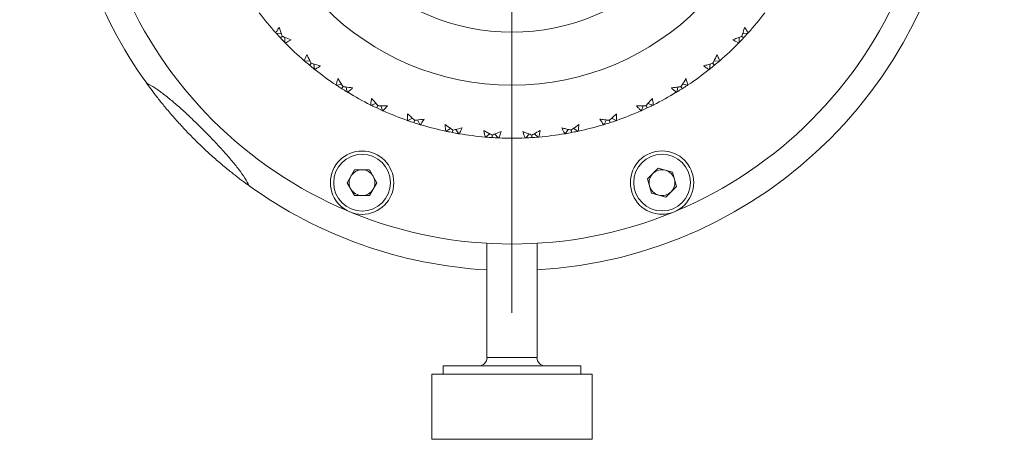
# Model space of a CAD drawing. Header units: inches. Extents: x 1.8 to 28.9, y 1.9 to 20.6.
# Tile 19 of 53: x 15.5 to 17.8, y 1.9 to 2.9. Entities that reach past the tile are written whole.
import ezdxf

# ---------------------------------------------------------------- set-up
doc = ezdxf.new("R2010")
doc.units = ezdxf.units.IN
doc.header["$MEASUREMENT"] = 0

# ---------------------------------------------------------------- blocks, each defined once
blk = doc.blocks.new('SW_CENTERMARKSYMBOL_9')
at = {"color": 0, "linetype": 'Continuous', "lineweight": 0}
for p, q in [((0, 0.2), (0, 1.1625)), ((0, 0), (0, 0.1)), ((-0.2, 0), (-1.1625, 0)), ((0, 0), (-0.1, 0)), ((0, 0), (0, -0.1)), ((0, 0), (0.1, 0)), ((0.2, 0), (1.1625, 0)), ((0, -0.2), (0, -1.1625))]:
    blk.add_line(p, q, dxfattribs=at)

msp = doc.modelspace()

# ---------------------------------------------------------------- linework, layer by layer
at = {"color": 7, "linetype": 'Continuous', "lineweight": 15}
for p, q in [((16.1583, 2.7752), (16.1462, 2.774)), ((16.1679, 2.7672), (16.1691, 2.7551)), ((17.1033, 2.7672), (17.1021, 2.7551)), ((17.1129, 2.7752), (17.125, 2.774)), ((16.2437, 2.7131), (16.2463, 2.7013)), ((17.0275, 2.7131), (17.0249, 2.7013)), ((17.0381, 2.7198), (17.0499, 2.7172)), ((16.3143, 2.6743), (16.3029, 2.6702)), ((16.9455, 2.669), (16.9414, 2.6575)), ((16.4125, 2.6354), (16.418, 2.6246)), ((16.8587, 2.6354), (16.8532, 2.6246)), ((16.4905, 2.6154), (16.4805, 2.6086)), ((16.5029, 2.613), (16.5097, 2.603)), ((16.7683, 2.613), (16.7615, 2.603)), ((16.5828, 2.6029), (16.5737, 2.5949)), ((16.5953, 2.6021), (16.6033, 2.593)), ((16.6759, 2.6021), (16.6679, 2.593)), ((16.2465, 2.4873), (16.264, 2.5178)), ((16.2992, 2.5178), (16.264, 2.5178)), ((16.2992, 2.5178), (16.3167, 2.4873)), ((16.9808, 2.5214), (16.9559, 2.4965)), ((16.9808, 2.5214), (17.0147, 2.5123)), ((17.0147, 2.5123), (17.0238, 2.4784)), ((16.965, 2.4626), (16.9559, 2.4965)), ((16.2465, 2.4873), (16.264, 2.4569)), ((16.3167, 2.4873), (16.2992, 2.4569)), ((16.9989, 2.4535), (17.0238, 2.4784)), ((16.264, 2.4569), (16.2992, 2.4569)), ((16.965, 2.4626), (16.9989, 2.4535)), ((16.5765, 2.3441), (16.5765, 2.0746)), ((16.6947, 2.0746), (16.6947, 2.3441)), ((16.6947, 2.0746), (16.5765, 2.0746)), ((16.4728, 2.0549), (16.4728, 2.0353)), ((16.4728, 2.0549), (16.6541, 2.0549)), ((16.6541, 2.0549), (16.7984, 2.0549)), ((16.7984, 2.0353), (16.7984, 2.0549)), ((16.4466, 2.0353), (16.4466, 1.8817)), ((16.6571, 2.0353), (16.4466, 2.0353)), ((16.8246, 2.0353), (16.6571, 2.0353)), ((16.8246, 1.8817), (16.8246, 2.0353)), ((16.4466, 1.8817), (16.6571, 1.8817)), ((16.6571, 1.8817), (16.8246, 1.8817))]:
    msp.add_line(p, q, dxfattribs=at)
at = {"color": 7, "linetype": 'Continuous', "lineweight": 15, "flags": 128}
for points in [[(16.0909, 2.8395), (16.0891, 2.8395), (16.0788, 2.8399)], [(17.1803, 2.8395), (17.1821, 2.8395), (17.1924, 2.8399)], [(16.0995, 2.8303), (16.0995, 2.8285), (16.0991, 2.8182)], [(17.1717, 2.8303), (17.1717, 2.8285), (17.1721, 2.8182)], [(16.2331, 2.7198), (16.2313, 2.7194), (16.2213, 2.7172)], [(16.9569, 2.6743), (16.9586, 2.6737), (16.9683, 2.6702)], [(16.3257, 2.669), (16.3263, 2.6672), (16.3298, 2.6575)], [(16.4006, 2.6393), (16.3989, 2.6385), (16.3898, 2.6338)], [(16.8706, 2.6393), (16.8723, 2.6385), (16.8814, 2.6338)], [(16.7807, 2.6154), (16.7822, 2.6143), (16.7907, 2.6086)], [(16.6884, 2.6029), (16.6898, 2.6017), (16.6975, 2.5949)]]:
    msp.add_lwpolyline(points, dxfattribs=at)
at = {"color": 7, "linetype": 'Continuous', "lineweight": 15}
for centre, radius in [((16.6356, 3.3424), 0.625), ((16.6356, 3.3424), 0.5), ((16.2816, 2.4873), 0.0748), ((16.9899, 2.4875), 0.0748), ((16.2816, 2.4873), 0.0669), ((16.9899, 2.4875), 0.0669)]:
    msp.add_circle(centre, radius, dxfattribs=at)
for centre, radius, start, end in [((16.6356, 3.3424), 1.0625, 183.1862, 215.7361), ((16.6356, 3.3424), 1.0625, 273.1862, 356.8138), ((16.6356, 3.3424), 1, 202.8262, 247.1913), ((16.6356, 3.3424), 1, 292.8262, 337.1913), ((16.6356, 3.3424), 0.75, 217.2427, 221.9573), ((16.6356, 3.3424), 0.75, 318.0427, 322.7573), ((16.6356, 3.3424), 0.75, 224.4427, 229.1573), ((16.6356, 3.3424), 0.75, 310.8427, 315.5573), ((16.6356, 3.3424), 0.75, 231.6427, 236.3573), ((16.6356, 3.3424), 0.75, 303.6427, 308.3573), ((16.6356, 3.3424), 0.75, 238.8427, 243.5573), ((16.6356, 3.3424), 0.75, 296.4427, 301.1573), ((16.6356, 3.3424), 0.75, 246.0427, 250.7573), ((16.6356, 3.3424), 0.75, 289.2427, 293.9573), ((16.6356, 3.3424), 0.75, 253.2427, 257.9573), ((16.6356, 3.3424), 0.75, 282.0427, 286.7573), ((16.6356, 3.3424), 0.75, 260.4427, 265.1573), ((16.6356, 3.3424), 0.75, 267.6427, 272.3573), ((16.6356, 3.3424), 0.75, 274.8427, 279.5573), ((16.2816, 2.4873), 0.0304, 90, 150), ((16.2816, 2.4873), 0.0304, 30, 90), ((16.9899, 2.4875), 0.0304, 75, 135), ((16.9899, 2.4875), 0.0304, 15, 75), ((16.2816, 2.4873), 0.0304, 150, 210), ((16.2816, 2.4873), 0.0304, 330, 30), ((16.9899, 2.4875), 0.0304, 135, 195), ((16.9899, 2.4875), 0.0304, 315, 15), ((16.6356, 3.3424), 1.0625, 234.2639, 266.8138), ((16.2816, 2.4873), 0.0304, 210, 270), ((16.2816, 2.4873), 0.0304, 270, 330), ((16.9899, 2.4875), 0.0304, 195, 255), ((16.9899, 2.4875), 0.0304, 255, 315), ((16.6356, 3.3424), 1, 247.8262, 292.1913), ((16.5569, 2.0746), 0.0197, 270, 0), ((16.7143, 2.0746), 0.0197, 180, 270)]:
    msp.add_arc(centre, radius, start, end, dxfattribs=at)
for points, knots in [([(16.0779, 2.8409), (16.0792, 2.8432), (16.0811, 2.8466), (16.0839, 2.8511), (16.0853, 2.8533), (16.086, 2.8543)], [0, 0, 0, 0, 0.499851, 0.749907, 1, 1, 1, 1]), ([(16.0788, 2.8399), (16.0786, 2.8401), (16.0783, 2.8404), (16.078, 2.8408), (16.0779, 2.8409)], [0, 0, 0, 0, 0.560002, 1, 1, 1, 1]), ([(16.0785, 2.8402), (16.0788, 2.8399), (16.0821, 2.8361), (16.0856, 2.8324), (16.0889, 2.8289)], [0, 0, 0, 0, 0.071582, 1, 1, 1, 1]), ([(16.086, 2.8543), (16.087, 2.8512), (16.0891, 2.8449), (16.0915, 2.8378), (16.0929, 2.8338), (16.0932, 2.833)], [0, 0, 0, 0, 0.440571, 0.881144, 1, 1, 1, 1]), ([(17.178, 2.833), (17.1786, 2.8346), (17.1811, 2.8417), (17.1834, 2.8489), (17.1852, 2.8543)], [0, 0, 0, 0, 0.231715, 1, 1, 1, 1]), ([(17.1924, 2.8399), (17.1922, 2.8397), (17.189, 2.836), (17.1856, 2.8324), (17.1823, 2.8289)], [0, 0, 0, 0, 0.043252, 1, 1, 1, 1]), ([(17.1852, 2.8543), (17.1859, 2.8533), (17.1877, 2.8505), (17.1904, 2.846), (17.1924, 2.8426), (17.1933, 2.8409)], [0, 0, 0, 0, 0.249908, 0.624893, 1, 1, 1, 1]), ([(17.1924, 2.8399), (17.1926, 2.8401), (17.1929, 2.8404), (17.1932, 2.8408), (17.1933, 2.8409)], [0, 0, 0, 0, 0.560002, 1, 1, 1, 1]), ([(16.0889, 2.8289), (16.0899, 2.8299), (16.0914, 2.8313), (16.0928, 2.8326), (16.0932, 2.833)], [0, 0, 0, 0, 0.725036, 1, 1, 1, 1]), ([(16.0995, 2.8179), (16.0992, 2.8182), (16.0956, 2.8218), (16.0921, 2.8255), (16.0889, 2.8289)], [0, 0, 0, 0, 0.071583, 1, 1, 1, 1]), ([(16.0932, 2.833), (16.0948, 2.8323), (16.1017, 2.8294), (16.1087, 2.8266), (16.1141, 2.8245)], [0, 0, 0, 0, 0.231716, 1, 1, 1, 1]), ([(16.0991, 2.8182), (16.0993, 2.818), (16.0997, 2.8177), (16.1, 2.8174), (16.1001, 2.8172)], [0, 0, 0, 0, 0.559991, 1, 1, 1, 1]), ([(16.1141, 2.8245), (16.1129, 2.8238), (16.1101, 2.8222), (16.1054, 2.8198), (16.1019, 2.8181), (16.1001, 2.8172)], [0, 0, 0, 0, 0.24991, 0.624894, 1, 1, 1, 1]), ([(17.1571, 2.8245), (17.1602, 2.8257), (17.1664, 2.8281), (17.1733, 2.831), (17.1772, 2.8326), (17.178, 2.833)], [0, 0, 0, 0, 0.440572, 0.881145, 1, 1, 1, 1]), ([(17.1711, 2.8172), (17.1687, 2.8184), (17.1652, 2.8201), (17.1606, 2.8226), (17.1583, 2.8238), (17.1571, 2.8245)], [0, 0, 0, 0, 0.49985, 0.749906, 1, 1, 1, 1]), ([(17.1721, 2.8182), (17.1719, 2.818), (17.1715, 2.8177), (17.1712, 2.8174), (17.1711, 2.8172)], [0, 0, 0, 0, 0.559991, 1, 1, 1, 1]), ([(17.1721, 2.8182), (17.1722, 2.8184), (17.1757, 2.8219), (17.1791, 2.8255), (17.1823, 2.8289)], [0, 0, 0, 0, 0.043253, 1, 1, 1, 1]), ([(17.1823, 2.8289), (17.1813, 2.8299), (17.1798, 2.8313), (17.1784, 2.8326), (17.178, 2.833)], [0, 0, 0, 0, 0.725036, 1, 1, 1, 1]), ([(16.1451, 2.775), (16.1461, 2.7774), (16.1476, 2.781), (16.1498, 2.7858), (16.1509, 2.7881), (16.1515, 2.7893)], [0, 0, 0, 0, 0.49985, 0.749906, 1, 1, 1, 1]), ([(16.1462, 2.774), (16.146, 2.7742), (16.1456, 2.7745), (16.1453, 2.7748), (16.1451, 2.775)], [0, 0, 0, 0, 0.559996, 1, 1, 1, 1]), ([(16.1462, 2.774), (16.1464, 2.7739), (16.1501, 2.7706), (16.1539, 2.7675), (16.1575, 2.7645)], [0, 0, 0, 0, 0.0432525, 1, 1, 1, 1]), ([(16.1515, 2.7893), (16.1529, 2.7863), (16.1557, 2.7803), (16.159, 2.7736), (16.1609, 2.7698), (16.1613, 2.769)], [0, 0, 0, 0, 0.4405724, 0.8811439, 1, 1, 1, 1]), ([(16.1575, 2.7645), (16.1584, 2.7656), (16.1597, 2.7671), (16.161, 2.7686), (16.1613, 2.769)], [0, 0, 0, 0, 0.725033, 1, 1, 1, 1]), ([(16.1613, 2.769), (16.163, 2.7685), (16.1702, 2.7665), (16.1775, 2.7646), (16.1831, 2.7632)], [0, 0, 0, 0, 0.231715, 1, 1, 1, 1]), ([(17.0881, 2.7632), (17.0913, 2.764), (17.0977, 2.7657), (17.105, 2.7676), (17.109, 2.7688), (17.1099, 2.769)], [0, 0, 0, 0, 0.440573, 0.881144, 1, 1, 1, 1]), ([(17.1099, 2.769), (17.1107, 2.7706), (17.114, 2.7773), (17.1172, 2.7841), (17.1197, 2.7893)], [0, 0, 0, 0, 0.231715, 1, 1, 1, 1]), ([(17.1137, 2.7645), (17.1128, 2.7656), (17.1115, 2.7671), (17.1102, 2.7686), (17.1099, 2.769)], [0, 0, 0, 0, 0.725033, 1, 1, 1, 1]), ([(17.125, 2.774), (17.1248, 2.7739), (17.1211, 2.7706), (17.1173, 2.7675), (17.1137, 2.7645)], [0, 0, 0, 0, 0.0432525, 1, 1, 1, 1]), ([(17.1197, 2.7893), (17.1203, 2.7881), (17.1217, 2.7852), (17.1238, 2.7804), (17.1253, 2.7768), (17.1261, 2.775)], [0, 0, 0, 0, 0.249909, 0.624894, 1, 1, 1, 1]), ([(17.125, 2.774), (17.1252, 2.7742), (17.1256, 2.7745), (17.1259, 2.7748), (17.1261, 2.775)], [0, 0, 0, 0, 0.559996, 1, 1, 1, 1]), ([(16.1694, 2.7548), (16.1691, 2.7551), (16.1651, 2.7582), (16.1612, 2.7614), (16.1575, 2.7645)], [0, 0, 0, 0, 0.071583, 1, 1, 1, 1]), ([(16.1691, 2.7551), (16.1693, 2.7549), (16.1696, 2.7547), (16.17, 2.7544), (16.1702, 2.7542)], [0, 0, 0, 0, 0.559984, 1, 1, 1, 1]), ([(16.1831, 2.7632), (16.182, 2.7624), (16.1794, 2.7605), (16.1751, 2.7575), (16.1718, 2.7553), (16.1702, 2.7542)], [0, 0, 0, 0, 0.24991, 0.624894, 1, 1, 1, 1]), ([(17.101, 2.7542), (17.0988, 2.7557), (17.0955, 2.7578), (17.0913, 2.7609), (17.0892, 2.7624), (17.0881, 2.7632)], [0, 0, 0, 0, 0.49985, 0.749907, 1, 1, 1, 1]), ([(17.1021, 2.7551), (17.1019, 2.7549), (17.1016, 2.7547), (17.1012, 2.7544), (17.101, 2.7542)], [0, 0, 0, 0, 0.559984, 1, 1, 1, 1]), ([(17.1021, 2.7551), (17.1023, 2.7553), (17.1062, 2.7583), (17.11, 2.7614), (17.1137, 2.7645)], [0, 0, 0, 0, 0.043254, 1, 1, 1, 1]), ([(16.0154, 2.4797), (16.0139, 2.4807), (16.0079, 2.485), (15.9936, 2.4956), (15.9732, 2.5115), (15.9504, 2.5301), (15.9261, 2.5512), (15.9016, 2.5739), (15.8773, 2.5978), (15.8544, 2.6219), (15.8329, 2.646), (15.8135, 2.669), (15.7965, 2.6904), (15.7826, 2.7088), (15.7758, 2.7181), (15.7727, 2.7224)], [0, 0, 0, 0, 0.026909, 0.110008, 0.191928, 0.276229, 0.357968, 0.442159, 0.52249, 0.605192, 0.68489, 0.766847, 0.847548, 0.930517, 1, 1, 1, 1]), ([(16.015, 2.4799), (16.0119, 2.4859), (16.0055, 2.4978), (15.9909, 2.5184), (15.9731, 2.5405), (15.9526, 2.5639), (15.9301, 2.588), (15.9065, 2.6122), (15.8823, 2.6359), (15.8582, 2.6584), (15.8349, 2.679), (15.8125, 2.697), (15.7915, 2.712), (15.7793, 2.7185), (15.7732, 2.7218)], [0, 0, 0, 0, 0.083172, 0.166337, 0.249547, 0.332756, 0.415493, 0.498231, 0.580973, 0.663714, 0.746458, 0.829202, 0.914598, 1, 1, 1, 1]), ([(16.2201, 2.718), (16.2208, 2.7205), (16.2218, 2.7243), (16.2234, 2.7293), (16.2242, 2.7318), (16.2246, 2.733)], [0, 0, 0, 0, 0.49985, 0.749907, 1, 1, 1, 1]), ([(16.2246, 2.733), (16.2264, 2.7302), (16.2299, 2.7246), (16.2341, 2.7183), (16.2364, 2.7148), (16.2369, 2.7141)], [0, 0, 0, 0, 0.440574, 0.881146, 1, 1, 1, 1]), ([(17.0343, 2.7141), (17.0353, 2.7155), (17.0394, 2.7218), (17.0435, 2.7281), (17.0466, 2.733)], [0, 0, 0, 0, 0.231715, 1, 1, 1, 1]), ([(17.0466, 2.733), (17.047, 2.7318), (17.048, 2.7287), (17.0496, 2.7237), (17.0506, 2.7199), (17.0511, 2.718)], [0, 0, 0, 0, 0.249909, 0.624893, 1, 1, 1, 1]), ([(16.2213, 2.7172), (16.221, 2.7173), (16.2207, 2.7176), (16.2203, 2.7179), (16.2201, 2.718)], [0, 0, 0, 0, 0.5600015, 1, 1, 1, 1]), ([(16.2213, 2.7172), (16.2215, 2.7171), (16.2256, 2.7143), (16.2297, 2.7116), (16.2337, 2.7091)], [0, 0, 0, 0, 0.043252, 1, 1, 1, 1]), ([(16.2337, 2.7091), (16.2345, 2.7103), (16.2356, 2.712), (16.2366, 2.7136), (16.2369, 2.7141)], [0, 0, 0, 0, 0.7250375, 1, 1, 1, 1]), ([(16.2463, 2.7013), (16.2462, 2.7014), (16.2419, 2.7039), (16.2377, 2.7066), (16.2337, 2.7091)], [0, 0, 0, 0, 0.043254, 1, 1, 1, 1]), ([(16.2369, 2.7141), (16.2386, 2.7138), (16.2461, 2.7127), (16.2535, 2.7118), (16.2592, 2.711)], [0, 0, 0, 0, 0.231715, 1, 1, 1, 1]), ([(16.2463, 2.7013), (16.2466, 2.7011), (16.247, 2.7009), (16.2474, 2.7006), (16.2476, 2.7005)], [0, 0, 0, 0, 0.56, 1, 1, 1, 1]), ([(16.2592, 2.711), (16.2583, 2.7101), (16.2559, 2.7079), (16.2521, 2.7044), (16.2491, 2.7018), (16.2476, 2.7005)], [0, 0, 0, 0, 0.249909, 0.624893, 1, 1, 1, 1]), ([(17.012, 2.711), (17.0153, 2.7114), (17.0218, 2.7123), (17.0293, 2.7133), (17.0334, 2.714), (17.0343, 2.7141)], [0, 0, 0, 0, 0.4405723, 0.8811436, 1, 1, 1, 1]), ([(17.0236, 2.7005), (17.0217, 2.7022), (17.0187, 2.7048), (17.0148, 2.7083), (17.0129, 2.7101), (17.012, 2.711)], [0, 0, 0, 0, 0.49985, 0.749906, 1, 1, 1, 1]), ([(17.0249, 2.7013), (17.0246, 2.7011), (17.0242, 2.7009), (17.0238, 2.7006), (17.0236, 2.7005)], [0, 0, 0, 0, 0.56, 1, 1, 1, 1]), ([(17.0249, 2.7013), (17.025, 2.7014), (17.0293, 2.7039), (17.0335, 2.7066), (17.0375, 2.7091)], [0, 0, 0, 0, 0.043254, 1, 1, 1, 1]), ([(17.0375, 2.7091), (17.0367, 2.7103), (17.0356, 2.712), (17.0346, 2.7136), (17.0343, 2.7141)], [0, 0, 0, 0, 0.7250375, 1, 1, 1, 1]), ([(17.0499, 2.7172), (17.0497, 2.7171), (17.0456, 2.7143), (17.0415, 2.7116), (17.0375, 2.7091)], [0, 0, 0, 0, 0.043252, 1, 1, 1, 1]), ([(17.0499, 2.7172), (17.0502, 2.7173), (17.0505, 2.7176), (17.0509, 2.7179), (17.0511, 2.718)], [0, 0, 0, 0, 0.5600015, 1, 1, 1, 1]), ([(16.3016, 2.6708), (16.302, 2.6734), (16.3026, 2.6773), (16.3035, 2.6825), (16.304, 2.685), (16.3042, 2.6863)], [0, 0, 0, 0, 0.499851, 0.749907, 1, 1, 1, 1]), ([(16.3042, 2.6863), (16.3063, 2.6837), (16.3106, 2.6786), (16.3154, 2.6729), (16.3182, 2.6698), (16.3188, 2.6691)], [0, 0, 0, 0, 0.440573, 0.881145, 1, 1, 1, 1]), ([(16.9524, 2.6691), (16.9536, 2.6704), (16.9585, 2.6761), (16.9633, 2.6819), (16.967, 2.6863)], [0, 0, 0, 0, 0.231714, 1, 1, 1, 1]), ([(16.967, 2.6863), (16.9672, 2.685), (16.9679, 2.6818), (16.9687, 2.6767), (16.9693, 2.6728), (16.9696, 2.6708)], [0, 0, 0, 0, 0.24991, 0.624892, 1, 1, 1, 1]), ([(16.3029, 2.6702), (16.3027, 2.6703), (16.3022, 2.6705), (16.3018, 2.6707), (16.3016, 2.6708)], [0, 0, 0, 0, 0.560004, 1, 1, 1, 1]), ([(16.3029, 2.6702), (16.3031, 2.6701), (16.3075, 2.6678), (16.312, 2.6657), (16.3163, 2.6637)], [0, 0, 0, 0, 0.0432532, 1, 1, 1, 1]), ([(16.3163, 2.6637), (16.3169, 2.665), (16.3177, 2.6668), (16.3186, 2.6686), (16.3188, 2.6691)], [0, 0, 0, 0, 0.7250306, 1, 1, 1, 1]), ([(16.3298, 2.6575), (16.3296, 2.6576), (16.325, 2.6596), (16.3205, 2.6617), (16.3163, 2.6637)], [0, 0, 0, 0, 0.043252, 1, 1, 1, 1]), ([(16.3188, 2.6691), (16.3205, 2.669), (16.328, 2.6689), (16.3356, 2.6688), (16.3413, 2.6688)], [0, 0, 0, 0, 0.231716, 1, 1, 1, 1]), ([(16.3298, 2.6575), (16.33, 2.6574), (16.3304, 2.6572), (16.3309, 2.657), (16.3311, 2.657)], [0, 0, 0, 0, 0.56, 1, 1, 1, 1]), ([(16.3413, 2.6688), (16.3405, 2.6678), (16.3384, 2.6653), (16.335, 2.6613), (16.3324, 2.6584), (16.3311, 2.657)], [0, 0, 0, 0, 0.249908, 0.624893, 1, 1, 1, 1]), ([(16.9299, 2.6688), (16.9332, 2.6688), (16.9398, 2.6688), (16.9473, 2.669), (16.9515, 2.6691), (16.9524, 2.6691)], [0, 0, 0, 0, 0.440572, 0.881144, 1, 1, 1, 1]), ([(16.9401, 2.657), (16.9384, 2.6589), (16.9357, 2.6618), (16.9323, 2.6658), (16.9307, 2.6678), (16.9299, 2.6688)], [0, 0, 0, 0, 0.499851, 0.749908, 1, 1, 1, 1]), ([(16.9414, 2.6575), (16.9412, 2.6574), (16.9408, 2.6572), (16.9403, 2.657), (16.9401, 2.657)], [0, 0, 0, 0, 0.56, 1, 1, 1, 1]), ([(16.9414, 2.6575), (16.9416, 2.6576), (16.9462, 2.6596), (16.9507, 2.6617), (16.9549, 2.6637)], [0, 0, 0, 0, 0.043252, 1, 1, 1, 1]), ([(16.9549, 2.6637), (16.9543, 2.665), (16.9535, 2.6668), (16.9526, 2.6686), (16.9524, 2.6691)], [0, 0, 0, 0, 0.7250306, 1, 1, 1, 1]), ([(16.9683, 2.6702), (16.9681, 2.6701), (16.9637, 2.6678), (16.9592, 2.6657), (16.9549, 2.6637)], [0, 0, 0, 0, 0.0432532, 1, 1, 1, 1]), ([(16.9683, 2.6702), (16.9685, 2.6703), (16.969, 2.6705), (16.9694, 2.6707), (16.9696, 2.6708)], [0, 0, 0, 0, 0.560004, 1, 1, 1, 1]), ([(16.3884, 2.6343), (16.3885, 2.6369), (16.3885, 2.6408), (16.3888, 2.646), (16.389, 2.6486), (16.3891, 2.6499)], [0, 0, 0, 0, 0.499851, 0.749908, 1, 1, 1, 1]), ([(16.3898, 2.6338), (16.3895, 2.6339), (16.3891, 2.634), (16.3886, 2.6342), (16.3884, 2.6343)], [0, 0, 0, 0, 0.559991, 1, 1, 1, 1]), ([(16.3891, 2.6499), (16.3915, 2.6477), (16.3963, 2.6431), (16.4019, 2.6381), (16.405, 2.6353), (16.4057, 2.6347)], [0, 0, 0, 0, 0.440571, 0.881144, 1, 1, 1, 1]), ([(16.3898, 2.6338), (16.39, 2.6337), (16.3946, 2.632), (16.3993, 2.6305), (16.4038, 2.6291)], [0, 0, 0, 0, 0.043253, 1, 1, 1, 1]), ([(16.4038, 2.6291), (16.4043, 2.6304), (16.4049, 2.6323), (16.4055, 2.6342), (16.4057, 2.6347)], [0, 0, 0, 0, 0.725041, 1, 1, 1, 1]), ([(16.4184, 2.6245), (16.4181, 2.6246), (16.4132, 2.626), (16.4083, 2.6276), (16.4038, 2.6291)], [0, 0, 0, 0, 0.071582, 1, 1, 1, 1]), ([(16.4057, 2.6347), (16.4074, 2.6349), (16.4149, 2.6356), (16.4223, 2.6366), (16.4281, 2.6373)], [0, 0, 0, 0, 0.231715, 1, 1, 1, 1]), ([(16.4281, 2.6373), (16.4274, 2.6362), (16.4256, 2.6334), (16.4228, 2.629), (16.4205, 2.6258), (16.4194, 2.6242)], [0, 0, 0, 0, 0.249909, 0.624893, 1, 1, 1, 1]), ([(16.8431, 2.6373), (16.8464, 2.6368), (16.853, 2.636), (16.8605, 2.6352), (16.8646, 2.6348), (16.8655, 2.6347)], [0, 0, 0, 0, 0.440572, 0.881144, 1, 1, 1, 1]), ([(16.8518, 2.6242), (16.8503, 2.6263), (16.8481, 2.6296), (16.8452, 2.6339), (16.8438, 2.6362), (16.8431, 2.6373)], [0, 0, 0, 0, 0.49985, 0.749907, 1, 1, 1, 1]), ([(16.8532, 2.6246), (16.8534, 2.6247), (16.8582, 2.6261), (16.8629, 2.6276), (16.8674, 2.6291)], [0, 0, 0, 0, 0.043253, 1, 1, 1, 1]), ([(16.8655, 2.6347), (16.8668, 2.6358), (16.8724, 2.6409), (16.8779, 2.646), (16.8821, 2.6499)], [0, 0, 0, 0, 0.231717, 1, 1, 1, 1]), ([(16.8674, 2.6291), (16.8669, 2.6304), (16.8663, 2.6323), (16.8657, 2.6342), (16.8655, 2.6347)], [0, 0, 0, 0, 0.725041, 1, 1, 1, 1]), ([(16.8814, 2.6338), (16.8812, 2.6337), (16.8766, 2.632), (16.8719, 2.6305), (16.8674, 2.6291)], [0, 0, 0, 0, 0.043253, 1, 1, 1, 1]), ([(16.8814, 2.6338), (16.8817, 2.6339), (16.8821, 2.634), (16.8826, 2.6342), (16.8828, 2.6343)], [0, 0, 0, 0, 0.559991, 1, 1, 1, 1]), ([(16.8821, 2.6499), (16.8822, 2.6486), (16.8825, 2.6454), (16.8827, 2.6402), (16.8827, 2.6362), (16.8828, 2.6343)], [0, 0, 0, 0, 0.249909, 0.624893, 1, 1, 1, 1]), ([(16.418, 2.6246), (16.4183, 2.6245), (16.4187, 2.6244), (16.4192, 2.6243), (16.4194, 2.6242)], [0, 0, 0, 0, 0.559985, 1, 1, 1, 1]), ([(16.4778, 2.6245), (16.4805, 2.6225), (16.4858, 2.6187), (16.492, 2.6143), (16.4954, 2.612), (16.4962, 2.6114)], [0, 0, 0, 0, 0.440573, 0.881145, 1, 1, 1, 1]), ([(16.4791, 2.6089), (16.4788, 2.6115), (16.4784, 2.6154), (16.478, 2.6206), (16.4779, 2.6232), (16.4778, 2.6245)], [0, 0, 0, 0, 0.499851, 0.749906, 1, 1, 1, 1]), ([(16.4805, 2.6086), (16.4802, 2.6086), (16.4798, 2.6087), (16.4793, 2.6088), (16.4791, 2.6089)], [0, 0, 0, 0, 0.559991, 1, 1, 1, 1]), ([(16.4805, 2.6086), (16.4807, 2.6085), (16.4856, 2.6074), (16.4904, 2.6065), (16.4951, 2.6056)], [0, 0, 0, 0, 0.043252, 1, 1, 1, 1]), ([(16.4951, 2.6056), (16.4953, 2.607), (16.4957, 2.609), (16.4961, 2.6109), (16.4962, 2.6114)], [0, 0, 0, 0, 0.725037, 1, 1, 1, 1]), ([(16.5101, 2.6029), (16.5098, 2.603), (16.5047, 2.6038), (16.4997, 2.6047), (16.4951, 2.6056)], [0, 0, 0, 0, 0.071583, 1, 1, 1, 1]), ([(16.4962, 2.6114), (16.4979, 2.6118), (16.5052, 2.6135), (16.5125, 2.6154), (16.5181, 2.6168)], [0, 0, 0, 0, 0.2317156, 1, 1, 1, 1]), ([(16.5181, 2.6168), (16.5175, 2.6156), (16.5162, 2.6127), (16.5138, 2.608), (16.512, 2.6045), (16.5111, 2.6028)], [0, 0, 0, 0, 0.24991, 0.624894, 1, 1, 1, 1]), ([(16.569, 2.6104), (16.5719, 2.6088), (16.5777, 2.6056), (16.5844, 2.6021), (16.5881, 2.6001), (16.5889, 2.5997)], [0, 0, 0, 0, 0.440572, 0.881145, 1, 1, 1, 1]), ([(16.5723, 2.595), (16.5717, 2.5976), (16.5708, 2.6014), (16.5697, 2.6065), (16.5692, 2.6091), (16.569, 2.6104)], [0, 0, 0, 0, 0.499851, 0.749906, 1, 1, 1, 1]), ([(16.5889, 2.5997), (16.5905, 2.6003), (16.5976, 2.6029), (16.6046, 2.6057), (16.6099, 2.6078)], [0, 0, 0, 0, 0.231716, 1, 1, 1, 1]), ([(16.6099, 2.6078), (16.6095, 2.6066), (16.6085, 2.6035), (16.6068, 2.5985), (16.6054, 2.5948), (16.6048, 2.593)], [0, 0, 0, 0, 0.249909, 0.624892, 1, 1, 1, 1]), ([(16.6613, 2.6078), (16.6644, 2.6066), (16.6705, 2.6042), (16.6775, 2.6015), (16.6815, 2.6), (16.6823, 2.5997)], [0, 0, 0, 0, 0.440572, 0.881144, 1, 1, 1, 1]), ([(16.6664, 2.593), (16.6655, 2.5954), (16.6641, 2.5991), (16.6625, 2.6041), (16.6617, 2.6066), (16.6613, 2.6078)], [0, 0, 0, 0, 0.4998522, 0.7499076, 1, 1, 1, 1]), ([(16.6823, 2.5997), (16.6839, 2.6005), (16.6905, 2.604), (16.6971, 2.6076), (16.7022, 2.6104)], [0, 0, 0, 0, 0.231716, 1, 1, 1, 1]), ([(16.7022, 2.6104), (16.702, 2.6091), (16.7014, 2.6059), (16.7003, 2.6008), (16.6994, 2.5969), (16.6989, 2.595)], [0, 0, 0, 0, 0.249911, 0.624892, 1, 1, 1, 1]), ([(16.7531, 2.6168), (16.7563, 2.616), (16.7628, 2.6143), (16.7701, 2.6126), (16.7742, 2.6116), (16.775, 2.6114)], [0, 0, 0, 0, 0.440573, 0.881144, 1, 1, 1, 1]), ([(16.7601, 2.6028), (16.7589, 2.6051), (16.7571, 2.6086), (16.7548, 2.6133), (16.7537, 2.6156), (16.7531, 2.6168)], [0, 0, 0, 0, 0.49985, 0.749907, 1, 1, 1, 1]), ([(16.7615, 2.603), (16.7617, 2.603), (16.7666, 2.6038), (16.7715, 2.6047), (16.7761, 2.6056)], [0, 0, 0, 0, 0.0432529, 1, 1, 1, 1]), ([(16.775, 2.6114), (16.7765, 2.6124), (16.7826, 2.6167), (16.7887, 2.6211), (16.7934, 2.6245)], [0, 0, 0, 0, 0.231715, 1, 1, 1, 1]), ([(16.7761, 2.6056), (16.7759, 2.607), (16.7755, 2.609), (16.7751, 2.6109), (16.775, 2.6114)], [0, 0, 0, 0, 0.725037, 1, 1, 1, 1]), ([(16.7907, 2.6086), (16.7905, 2.6085), (16.7856, 2.6074), (16.7808, 2.6065), (16.7761, 2.6056)], [0, 0, 0, 0, 0.043252, 1, 1, 1, 1]), ([(16.7907, 2.6086), (16.791, 2.6086), (16.7914, 2.6087), (16.7919, 2.6088), (16.7921, 2.6089)], [0, 0, 0, 0, 0.559991, 1, 1, 1, 1]), ([(16.7934, 2.6245), (16.7933, 2.6232), (16.7932, 2.6199), (16.7927, 2.6147), (16.7923, 2.6108), (16.7921, 2.6089)], [0, 0, 0, 0, 0.24991, 0.624894, 1, 1, 1, 1]), ([(16.8532, 2.6246), (16.8529, 2.6245), (16.8525, 2.6244), (16.852, 2.6243), (16.8518, 2.6242)], [0, 0, 0, 0, 0.559985, 1, 1, 1, 1]), ([(16.5097, 2.603), (16.5099, 2.603), (16.5104, 2.6029), (16.5109, 2.6028), (16.5111, 2.6028)], [0, 0, 0, 0, 0.559997, 1, 1, 1, 1]), ([(16.5737, 2.5949), (16.5734, 2.5949), (16.573, 2.595), (16.5725, 2.595), (16.5723, 2.595)], [0, 0, 0, 0, 0.559994, 1, 1, 1, 1]), ([(16.5737, 2.5949), (16.5739, 2.5949), (16.5788, 2.5944), (16.5838, 2.5941), (16.5885, 2.5938)], [0, 0, 0, 0, 0.0432527, 1, 1, 1, 1]), ([(16.5885, 2.5938), (16.5886, 2.5953), (16.5887, 2.5972), (16.5888, 2.5992), (16.5889, 2.5997)], [0, 0, 0, 0, 0.725038, 1, 1, 1, 1]), ([(16.6038, 2.593), (16.6034, 2.593), (16.5983, 2.5932), (16.5932, 2.5935), (16.5885, 2.5938)], [0, 0, 0, 0, 0.071582, 1, 1, 1, 1]), ([(16.6033, 2.593), (16.6036, 2.593), (16.6041, 2.593), (16.6045, 2.593), (16.6048, 2.593)], [0, 0, 0, 0, 0.559994, 1, 1, 1, 1]), ([(16.6679, 2.593), (16.6676, 2.593), (16.6671, 2.593), (16.6667, 2.593), (16.6664, 2.593)], [0, 0, 0, 0, 0.559994, 1, 1, 1, 1]), ([(16.6679, 2.5931), (16.6681, 2.5931), (16.673, 2.5932), (16.678, 2.5935), (16.6827, 2.5938)], [0, 0, 0, 0, 0.043253, 1, 1, 1, 1]), ([(16.6827, 2.5938), (16.6826, 2.5953), (16.6825, 2.5972), (16.6824, 2.5992), (16.6823, 2.5997)], [0, 0, 0, 0, 0.725038, 1, 1, 1, 1]), ([(16.698, 2.595), (16.6976, 2.5949), (16.6925, 2.5944), (16.6874, 2.5941), (16.6827, 2.5938)], [0, 0, 0, 0, 0.071582, 1, 1, 1, 1]), ([(16.6975, 2.5949), (16.6978, 2.5949), (16.6982, 2.595), (16.6987, 2.595), (16.6989, 2.595)], [0, 0, 0, 0, 0.559994, 1, 1, 1, 1]), ([(16.7615, 2.603), (16.7613, 2.603), (16.7608, 2.6029), (16.7603, 2.6028), (16.7601, 2.6028)], [0, 0, 0, 0, 0.559997, 1, 1, 1, 1])]:
    msp.add_open_spline(points, degree=3, knots=knots, dxfattribs=at)

# ---------------------------------------------------------------- block references
at = {"color": 7, "linetype": 'Continuous', "lineweight": 0}
msp.add_blockref('SW_CENTERMARKSYMBOL_9', (16.6356, 3.3424), dxfattribs=at)

doc.saveas('drawing.dxf')
